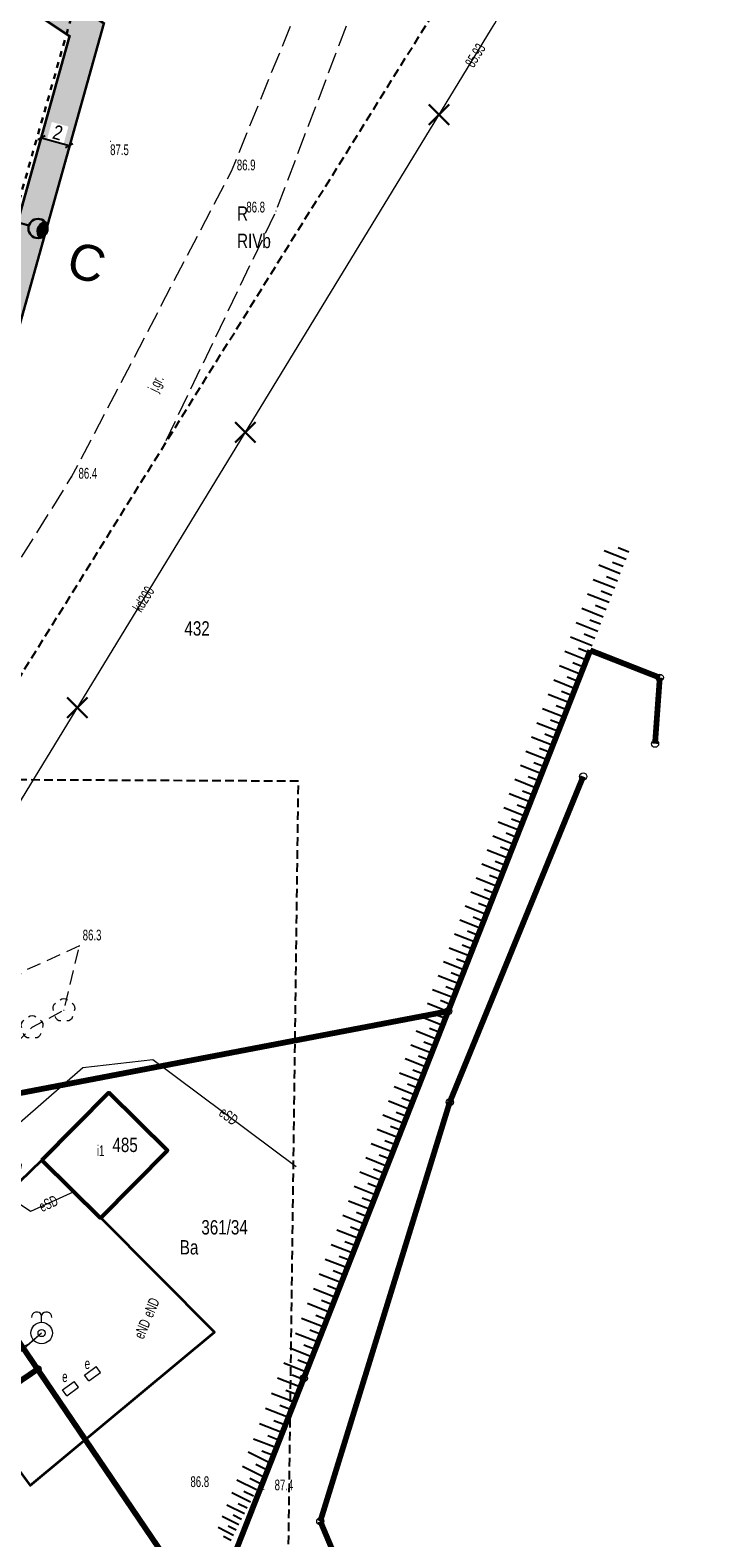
# Model space of a CAD drawing. Header units: metres. Extents: x 6539540 to 6543249, y 5894370 to 5895874.
# Tile 11 of 91: x 6541857 to 6541904, y 5894975 to 5895080. Entities that reach past the tile are written whole.
import ezdxf
from ezdxf.enums import TextEntityAlignment as Align

# ---------------------------------------------------------------- set-up
doc = ezdxf.new("R2010")
doc.units = ezdxf.units.M
for name, pattern in [('0.4_0.4', [0.8, 0.4, -0.4]), ('0.5_0.5', [1, 0.5, -0.5]), ('1.0_0.5', [1.5, 1, -0.5]), ('1.5_0.5', [2, 1.5, -0.5]), ('2', [0.9, 0.6, -0.3]), ('egkk-500', [2, 1.5, -0.5]), ('egug-500', [1, 0.5, -0.5])]:
    doc.linetypes.add(name, pattern=pattern)
for name, color, linetype in [('000 Inne (niezydentyfikowane)', 7, 'Continuous'), ('202-punkt graniczny', 7, 'Continuous'), ('203-punkt graniczny', 7, 'Continuous'), ('209-oznaczenie konturu klasyfikacyjnego', 7, 'Continuous'), ('210-oznaczenie konturu użytku gruntowego', 7, 'Continuous'), ('211-numer działki ewidencyjnej', 7, 'Continuous'), ('217-kontur klasyfikacyjny', 7, 'Continuous'), ('218-kontur użytku gruntowego', 7, 'Continuous'), ('219-działka ewidencyjna', 7, 'Continuous'), ('312-budynek ewidencyjny', 7, 'Continuous'), ('312-oznaczenie budynku ewidencyjnego', 7, 'Continuous'), ('312-oznaczenie budynku ewidencyjnego-Atr117', 7, 'Continuous'), ('_rozbiórki', 1, 'Continuous'), ('drzewo liściaste', 7, 'Continuous'), ('jezdnia', 7, 'Continuous'), ('jezdnia-Atr17', 7, 'Continuous'), ('ogrodzenie trwałe', 7, 'Continuous'), ('pikieta naturalna', 7, 'Continuous'), ('pikieta naturalna-Atr2', 7, 'Continuous'), ('przewód elektroenergetyczny podziemny', 7, 'Continuous'), ('przewód elektroenergetyczny podziemny-Atr1', 7, 'Continuous'), ('przewód kanalizacyjny', 7, 'Continuous'), ('przewód kanalizacyjny-Atr1', 7, 'Continuous'), ('przewód wodociągowy', 7, 'Continuous'), ('Punkt budynku', 7, 'Continuous'), ('rzędna-Atr2', 7, 'Continuous'), ('studnia głębinowa', 7, 'Continuous'), ('szafa elektroenergetyczna lub kontener', 7, 'Continuous'), ('szafa elektroenergetyczna lub kontener-Atr17', 7, 'Continuous'), ('zadrzewienie  zakrzewienie', 7, 'Continuous'), ('Zakres', 7, 'Continuous')]:
    doc.layers.add(name, color=color, linetype=linetype)
for name, color, linetype, lineweight in [('_dr opis', 7, 'Continuous', 25), ('_dr_kreskowanie chodnik', 40, 'Continuous', 5), ('_dr_obrzeże 8x30', 210, 'Continuous', 30), ('IE - SŁUP', 1, 'Continuous', 30), ('IE - SŁUP 150W', 1, 'Continuous', 30)]:
    doc.layers.add(name, color=color, linetype=linetype, lineweight=lineweight)
doc.styles.add('DR_Arial', font='arial.ttf', dxfattribs={"width": 0.8})
doc.linetypes.add('902-500', pattern='A,3.75,0,[1,ksztalty.shx,S=0.5,R=0,X=0,Y=0],3.75', length=7.5)
doc.dimstyles.new('DR_PZT', dxfattribs={"dimtxt": 2, "dimasz": 0.8, "dimexe": 0, "dimexo": 0, "dimgap": 0.3, "dimtad": 1, "dimzin": 0, "dimtxsty": 'DR_Arial', "dimblk": 'OBLIQUE', "dimcen": 2.5, "dimse1": 1, "dimse2": 1, "dimclrd": 256, "dimclre": 256, "dimclrt": 256, "dimadec": 0, "dimazin": 0, "dimtfac": 1, "dimtmove": 0, "dimatfit": 3, "dimfxl": 1, "dimtfill": 1, "dimtfillclr": 256, "dimlwd": -1, "dimlwe": -1, "dimarcsym": 0})

# ---------------------------------------------------------------- blocks, each defined once
blk = doc.blocks.new('PW01')
at = {"linetype": 'Continuous', "lineweight": 13}
h = blk.add_hatch(color=0, dxfattribs=at)
edge = h.paths.add_edge_path()
edge.add_arc((0, 0), 0.045, 0, 360)
blk = doc.blocks.new('_OBLIQUE')
at = {"color": 0, "linetype": 'ByBlock'}
blk.add_line((-0.5, -0.5), (0.5, 0.5), dxfattribs=at)
blk = doc.blocks.new('*D152')
at = {"layer": '_dr opis', "transparency": 16777216}
blk.add_line((6541857.67, 5895072.13), (6541859.6, 5895071.59), dxfattribs=at)
at = {"layer": 'Defpoints', "color": 0, "transparency": 16777216}
blk.add_point((6541857.67, 5895072.13), dxfattribs=at)
at = {"layer": '_dr opis', "transparency": 16777216, "xscale": 0.4, "yscale": 0.4, "zscale": 0.4}
for p, rotation in [((6541857.67, 5895072.13), 164.3651225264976), ((6541859.6, 5895071.59), 344.3651225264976)]:
    blk.add_blockref('_OBLIQUE', p, dxfattribs=dict(at, rotation=rotation))
at = {"layer": '_dr opis', "transparency": 16777216, "insert": (6541858.81, 5895072.49), "char_height": 1, "attachment_point": 5, "rotation": 344.3651, "style": 'DR_Arial', "bg_fill": 3, "box_fill_scale": 1.1, "bg_fill_color": 256, "bg_fill_true_color": 13158600, "bg_fill_transparency": 0}
blk.add_mtext('2', dxfattribs=at)
at = {"layer": 'Defpoints', "color": 0, "transparency": 16777216}
blk.add_point((6541859.6, 5895071.59), dxfattribs=at)
blk.add_point((6541859.6, 5895071.59), dxfattribs=at)
blk = doc.blocks.new('PUNKTBUD')
at = {"color": 0}
blk.add_circle((0, 0), 0.045, dxfattribs=at)
blk = doc.blocks.new('202')
at = {"color": 0, "linetype": 'Continuous', "lineweight": 0}
blk.add_circle((0, 0), 0.25, dxfattribs=at)
blk = doc.blocks.new('203')
at = {"linetype": 'Continuous', "lineweight": 0}
h = blk.add_hatch(color=0, dxfattribs=at)
edge = h.paths.add_edge_path()
edge.add_arc((0, 0), 0.045, 0, 360)
blk = doc.blocks.new('US18')
at = {"color": 0, "linetype": 'Continuous', "lineweight": 13}
for p, q in [((-0.5, -0.25), (-0.5, 0.25)), ((-0.5, 0.25), (0.5, 0.25)), ((0.5, -0.25), (0.5, 0.25)), ((-0.5, -0.25), (0.5, -0.25))]:
    blk.add_line(p, q, dxfattribs=at)
blk = doc.blocks.new('US14')
at = {"color": 0, "linetype": 'Continuous', "lineweight": 13}
blk.add_line((0, 0.75), (0, 1.25), dxfattribs=at)
for radius in [0.75, 0.25]:
    blk.add_circle((0, 0), radius, dxfattribs=at)
for centre, start, end in [((-0.338, 1.089), 25.501, 180), ((0.339, 1.089), 360, 154.598)]:
    blk.add_arc(centre, 0.375, start, end, dxfattribs=at)
blk = doc.blocks.new('OP021')
at = {"linetype": 'Continuous', "lineweight": 13}
h = blk.add_hatch(color=0, dxfattribs=at)
edge = h.paths.add_edge_path()
edge.add_arc((0, 0), 0.05, 0, 360)
at = {"color": 0, "linetype": 'Continuous', "lineweight": 13}
for centre, start, end in [((-0.38, 0.124), 121.308, 202.548), ((0, 0.4), 49.272, 130.728), ((0.38, 0.124), 337.452, 58.692), ((-0.235, -0.324), 193.221, 274.871), ((0.235, -0.324), 265.129, 346.779)]:
    blk.add_arc(centre, 0.4, start, end, dxfattribs=at)
blk = doc.blocks.new('slup pojedynczy')
at = {"layer": 'IE - SŁUP 150W', "ltscale": 0.75}
h = blk.add_hatch(color=256, dxfattribs=at)
edge = h.paths.add_edge_path()
edge.add_arc((4596208.01, 5925834.05), 0.338, 0, 360)
h = blk.add_hatch(color=256, dxfattribs=at)
edge = h.paths.add_edge_path()
edge.add_arc((4596208.01, 5925831.13), 0.792, 30, 150)
edge.add_arc((4596208.01, 5925831.92), 0.792, 210, 330)
for p, q in [((4596207.67, 5925834.05), (4596208.35, 5925834.05)), ((4596208.01, 5925833.71), (4596208.01, 5925834.38)), ((4596208.01, 5925832.71), (4596208.01, 5925833.71))]:
    blk.add_line(p, q, dxfattribs=at)
for centre, radius in [((4596208.01, 5925834.05), 0.338), ((4596208.01, 5925831.92), 0.792)]:
    blk.add_circle(centre, radius, dxfattribs=at)
for centre, start, end in [((4596208.01, 5925831.13), 30, 150), ((4596208.01, 5925831.92), 210, 330)]:
    blk.add_arc(centre, 0.792, start, end, dxfattribs=at)

msp = doc.modelspace()

# ---------------------------------------------------------------- hatches: boundary and pattern name
at = {"layer": '_dr_kreskowanie chodnik'}
h = msp.add_hatch(color=256, dxfattribs=at)
h.dxf.hatch_style = 1
h.paths.add_polyline_path([(6541832.04, 5895006.25), (6541833.5, 5895004.884), (6541844.097, 5895016.209), (6541861.974, 5895080.084), (6541857.824, 5895082.874), (6541856.708, 5895081.214), (6541859.658, 5895079.231), (6541842.303, 5895017.219)])

# ---------------------------------------------------------------- linework, layer by layer
at = {"layer": '000 Inne (niezydentyfikowane)', "color": 7, "linetype": 'Continuous', "lineweight": 25, "flags": 128}
for points in [[(6541898.36, 5895042.78), (6541896.85, 5895043.37)], [(6541898.56, 5895043.28), (6541897.81, 5895043.58)], [(6541897.96, 5895041.78), (6541896.46, 5895042.37)], [(6541898.16, 5895042.28), (6541897.41, 5895042.57)], [(6541897.57, 5895040.77), (6541896.07, 5895041.36)], [(6541897.77, 5895041.27), (6541897.01, 5895041.57)], [(6541897.18, 5895039.77), (6541895.67, 5895040.36)], [(6541897.37, 5895040.27), (6541896.62, 5895040.57)], [(6541896.78, 5895038.77), (6541895.28, 5895039.36)], [(6541896.98, 5895039.27), (6541896.23, 5895039.57)], [(6541896.39, 5895037.77), (6541894.89, 5895038.36)], [(6541896.59, 5895038.27), (6541895.84, 5895038.56)], [(6541896, 5895036.77), (6541894.5, 5895037.36)], [(6541895.8, 5895036.27), (6541895.05, 5895036.57)], [(6541896.19, 5895037.27), (6541895.44, 5895037.57)], [(6541895.6, 5895035.77), (6541894.11, 5895036.36)], [(6541895.41, 5895035.28), (6541894.66, 5895035.57)], [(6541895.21, 5895034.78), (6541893.72, 5895035.37)], [(6541895.02, 5895034.28), (6541894.27, 5895034.58)], [(6541894.43, 5895032.79), (6541892.94, 5895033.38)], [(6541894.82, 5895033.78), (6541893.33, 5895034.37)], [(6541894.63, 5895033.29), (6541893.88, 5895033.58)], [(6541894.04, 5895031.8), (6541892.55, 5895032.39)], [(6541894.23, 5895032.3), (6541893.49, 5895032.59)], [(6541893.65, 5895030.81), (6541892.16, 5895031.39)], [(6541893.84, 5895031.31), (6541893.1, 5895031.6)], [(6541893.26, 5895029.82), (6541891.78, 5895030.41)], [(6541893.45, 5895030.32), (6541892.71, 5895030.61)], [(6541892.87, 5895028.83), (6541891.39, 5895029.42)], [(6541893.07, 5895029.33), (6541892.33, 5895029.62)], [(6541892.48, 5895027.85), (6541891.01, 5895028.43)], [(6541892.68, 5895028.34), (6541891.94, 5895028.63)], [(6541892.1, 5895026.86), (6541890.62, 5895027.45)], [(6541892.29, 5895027.36), (6541891.55, 5895027.65)], [(6541891.71, 5895025.88), (6541890.23, 5895026.46)], [(6541891.9, 5895026.37), (6541891.16, 5895026.66)], [(6541891.32, 5895024.9), (6541889.85, 5895025.48)], [(6541891.52, 5895025.39), (6541890.78, 5895025.68)], [(6541890.94, 5895023.92), (6541889.47, 5895024.5)], [(6541891.13, 5895024.41), (6541890.39, 5895024.7)], [(6541890.55, 5895022.94), (6541889.08, 5895023.52)], [(6541890.74, 5895023.43), (6541890.01, 5895023.72)], [(6541890.17, 5895021.96), (6541888.7, 5895022.54)], [(6541890.36, 5895022.45), (6541889.63, 5895022.74)], [(6541889.78, 5895020.99), (6541888.32, 5895021.56)], [(6541889.59, 5895020.5), (6541888.86, 5895020.79)], [(6541889.97, 5895021.47), (6541889.24, 5895021.76)], [(6541889.4, 5895020.01), (6541887.94, 5895020.59)], [(6541889.21, 5895019.53), (6541888.48, 5895019.81)], [(6541889.02, 5895019.04), (6541887.56, 5895019.61)], [(6541888.82, 5895018.55), (6541888.09, 5895018.84)], [(6541888.25, 5895017.1), (6541886.79, 5895017.67)], [(6541888.63, 5895018.07), (6541887.17, 5895018.64)], [(6541888.44, 5895017.58), (6541887.71, 5895017.87)], [(6541887.87, 5895016.13), (6541886.42, 5895016.7)], [(6541888.06, 5895016.61), (6541887.33, 5895016.9)], [(6541887.49, 5895015.16), (6541886.04, 5895015.73)], [(6541887.68, 5895015.64), (6541886.95, 5895015.93)], [(6541887.11, 5895014.19), (6541885.66, 5895014.76)], [(6541887.3, 5895014.68), (6541886.57, 5895014.96)], [(6541886.73, 5895013.23), (6541885.28, 5895013.8)], [(6541886.92, 5895013.71), (6541886.19, 5895014)], [(6541886.35, 5895012.26), (6541884.9, 5895012.83)], [(6541886.54, 5895012.75), (6541885.81, 5895013.03)], [(6541885.97, 5895011.3), (6541884.53, 5895011.87)], [(6541886.16, 5895011.78), (6541885.44, 5895012.07)], [(6541885.59, 5895010.34), (6541884.15, 5895010.91)], [(6541885.78, 5895010.82), (6541885.06, 5895011.1)], [(6541885.21, 5895009.37), (6541883.76, 5895009.94)], [(6541885.4, 5895009.86), (6541884.68, 5895010.14)], [(6541884.83, 5895008.41), (6541883.38, 5895008.98)], [(6541884.64, 5895007.92), (6541883.91, 5895008.21)], [(6541885.02, 5895008.89), (6541884.29, 5895009.18)], [(6541884.45, 5895007.43), (6541882.99, 5895008.01)], [(6541884.26, 5895006.95), (6541883.53, 5895007.23)], [(6541884.06, 5895006.46), (6541882.6, 5895007.03)], [(6541883.87, 5895005.97), (6541883.14, 5895006.26)], [(6541883.29, 5895004.5), (6541881.82, 5895005.08)], [(6541883.68, 5895005.48), (6541882.21, 5895006.06)], [(6541883.49, 5895004.99), (6541882.75, 5895005.28)], [(6541882.9, 5895003.51), (6541881.43, 5895004.09)], [(6541883.1, 5895004), (6541882.36, 5895004.29)], [(6541882.52, 5895002.52), (6541881.03, 5895003.11)], [(6541882.71, 5895003.02), (6541881.97, 5895003.31)], [(6541882.12, 5895001.53), (6541880.63, 5895002.11)], [(6541882.32, 5895002.03), (6541881.58, 5895002.32)], [(6541881.73, 5895000.53), (6541880.24, 5895001.12)], [(6541881.93, 5895001.03), (6541881.18, 5895001.32)], [(6541881.34, 5894999.53), (6541879.84, 5895000.12)], [(6541881.54, 5895000.03), (6541880.79, 5895000.33)], [(6541880.94, 5894998.53), (6541879.44, 5894999.12)], [(6541881.14, 5894999.03), (6541880.39, 5894999.33)], [(6541880.55, 5894997.52), (6541879.04, 5894998.12)], [(6541880.75, 5894998.03), (6541879.99, 5894998.32)], [(6541880.15, 5894996.51), (6541878.64, 5894997.11)], [(6541880.35, 5894997.02), (6541879.59, 5894997.32)], [(6541879.75, 5894995.5), (6541878.23, 5894996.1)], [(6541879.95, 5894996.01), (6541879.19, 5894996.3)], [(6541879.35, 5894994.48), (6541877.83, 5894995.08)], [(6541879.55, 5894994.99), (6541878.79, 5894995.29)], [(6541878.95, 5894993.46), (6541877.42, 5894994.06)], [(6541879.15, 5894993.97), (6541878.39, 5894994.27)], [(6541878.55, 5894992.43), (6541877.01, 5894993.04)], [(6541878.75, 5894992.95), (6541877.98, 5894993.25)], [(6541878.14, 5894991.41), (6541876.6, 5894992.01)], [(6541878.35, 5894991.92), (6541877.58, 5894992.22)], [(6541877.74, 5894990.37), (6541876.19, 5894990.98)], [(6541877.94, 5894990.89), (6541877.17, 5894991.19)], [(6541877.33, 5894989.34), (6541875.78, 5894989.95)], [(6541877.53, 5894989.86), (6541876.76, 5894990.16)], [(6541876.92, 5894988.3), (6541875.36, 5894988.91)], [(6541877.13, 5894988.82), (6541876.35, 5894989.13)], [(6541876.51, 5894987.26), (6541874.95, 5894987.87)], [(6541876.72, 5894987.78), (6541875.94, 5894988.09)], [(6541876.1, 5894986.21), (6541874.53, 5894986.83)], [(6541876.31, 5894986.73), (6541875.52, 5894987.04)], [(6541875.69, 5894985.16), (6541874.11, 5894985.78)], [(6541875.89, 5894985.69), (6541875.11, 5894986)], [(6541875.27, 5894984.11), (6541873.69, 5894984.73)], [(6541875.48, 5894984.63), (6541874.69, 5894984.94)], [(6541874.86, 5894983.05), (6541873.27, 5894983.67)], [(6541875.06, 5894983.58), (6541874.27, 5894983.89)], [(6541874.44, 5894981.99), (6541872.85, 5894982.62)], [(6541874.65, 5894982.52), (6541873.85, 5894982.83)], [(6541874.02, 5894980.93), (6541872.42, 5894981.55)], [(6541874.23, 5894981.46), (6541873.43, 5894981.77)], [(6541873.58, 5894979.88), (6541872.06, 5894980.65)], [(6541873.81, 5894980.4), (6541873.01, 5894980.71)], [(6541873.1, 5894978.92), (6541871.66, 5894979.64)], [(6541872.86, 5894978.46), (6541872.17, 5894978.81)], [(6541873.34, 5894979.4), (6541872.6, 5894979.77)], [(6541872.21, 5894977.15), (6541870.92, 5894977.8)], [(6541872.64, 5894978.01), (6541871.28, 5894978.69)], [(6541872.42, 5894977.58), (6541871.76, 5894977.91)], [(6541871.8, 5894976.34), (6541870.58, 5894976.95)], [(6541872, 5894976.74), (6541871.37, 5894977.05)], [(6541871.41, 5894975.57), (6541870.26, 5894976.15)], [(6541871.6, 5894975.95), (6541871.01, 5894976.25)], [(6541871.04, 5894974.84), (6541869.96, 5894975.39)], [(6541870.87, 5894974.49), (6541870.34, 5894974.76)], [(6541871.22, 5894975.2), (6541870.67, 5894975.48)]]:
    msp.add_lwpolyline(points, dxfattribs=at)
at = {"layer": '217-kontur klasyfikacyjny', "color": 92, "linetype": 'egkk-500', "lineweight": 18, "flags": 128}
for points in [[(6541885.98, 5895011.33), (6541895.87, 5895036.45)], [(6541895.87, 5895036.45), (6541885.98, 5895011.33)], [(6541845.71, 5895003.63), (6541885.98, 5895011.33)], [(6541885.98, 5895011.33), (6541875.93, 5894985.78)], [(6541875.93, 5894985.78), (6541869.28, 5894968.89)]]:
    msp.add_lwpolyline(points, dxfattribs=at)
at = {"layer": '218-kontur użytku gruntowego', "color": 3, "linetype": 'egug-500', "lineweight": 18, "flags": 128}
for points in [[(6541885.98, 5895011.33), (6541895.87, 5895036.45)], [(6541895.87, 5895036.45), (6541885.98, 5895011.33)], [(6541885.98, 5895011.33), (6541845.71, 5895003.63)], [(6541845.71, 5895003.63), (6541885.98, 5895011.33)], [(6541875.93, 5894985.78), (6541885.98, 5895011.33)], [(6541885.98, 5895011.33), (6541875.93, 5894985.78)], [(6541845.71, 5895003.63), (6541857.4, 5894986.41)], [(6541857.4, 5894986.41), (6541845.71, 5895003.63)], [(6541857.4, 5894986.41), (6541869.28, 5894968.89)], [(6541869.28, 5894968.89), (6541857.4, 5894986.41)], [(6541869.28, 5894968.89), (6541875.93, 5894985.78)], [(6541875.93, 5894985.78), (6541869.28, 5894968.89)]]:
    msp.add_lwpolyline(points, dxfattribs=at)
at = {"layer": '219-działka ewidencyjna', "color": 84, "linetype": '0.5_0.5', "lineweight": 18, "const_width": 0.4, "flags": 128}
for points in [[(6541895.87, 5895036.45), (6541885.98, 5895011.33)], [(6541900.71, 5895034.55), (6541895.87, 5895036.45)], [(6541900.71, 5895034.55), (6541900.38, 5895029.95)], [(6541895.38, 5895027.67), (6541886.09, 5895005)], [(6541885.98, 5895011.33), (6541845.71, 5895003.63)], [(6541885.98, 5895011.33), (6541875.93, 5894985.78)], [(6541886.09, 5895005), (6541877.08, 5894975.83)], [(6541857.4, 5894986.41), (6541845.71, 5895003.63)], [(6541857.4, 5894986.41), (6541842.65, 5894976.41)], [(6541869.28, 5894968.89), (6541857.4, 5894986.41)], [(6541875.93, 5894985.78), (6541869.28, 5894968.89)], [(6541888.52, 5894948.67), (6541877.08, 5894975.83)]]:
    msp.add_lwpolyline(points, dxfattribs=at)
at = {"layer": '312-budynek ewidencyjny', "color": 7, "linetype": 'Continuous', "lineweight": 50, "flags": 128}
for points in [[(6541857.7, 5895000.96), (6541862.36, 5895005.68)], [(6541862.36, 5895005.68), (6541866.45, 5895001.64)], [(6541861.78, 5894996.92), (6541857.7, 5895000.96)], [(6541866.45, 5895001.64), (6541861.78, 5894996.92)]]:
    msp.add_lwpolyline(points, dxfattribs=at)
at = {"layer": '_dr_obrzeże 8x30', "lineweight": 5, "flags": 128}
for points in [[(6541857.824, 5895082.874), (6541861.974, 5895080.084), (6541844.097, 5895016.209), (6541833.5, 5895004.884)], [(6541857.869, 5895082.94), (6541862.066, 5895080.118), (6541844.169, 5895016.169), (6541833.559, 5895004.829)], [(6541855.463, 5895082.051), (6541855.419, 5895081.984), (6541859.565, 5895079.197), (6541844.294, 5895024.631)], [(6541855.463, 5895082.051), (6541859.658, 5895079.231), (6541844.367, 5895024.595)]]:
    msp.add_lwpolyline(points, dxfattribs=at)
at = {"layer": '_rozbiórki', "lineweight": 30, "flags": 128}
for points in [[(6541884.644, 5895074.451), (6541886.058, 5895073.037)], [(6541886.058, 5895074.451), (6541884.644, 5895073.037)], [(6541871.156, 5895052.342), (6541872.57, 5895050.928)], [(6541872.57, 5895052.342), (6541871.156, 5895050.928)], [(6541859.459, 5895033.167), (6541860.873, 5895031.753)], [(6541860.873, 5895033.167), (6541859.459, 5895031.753)]]:
    msp.add_lwpolyline(points, dxfattribs=at)
at = {"layer": 'jezdnia', "color": 7, "linetype": '1.5_0.5', "lineweight": 18, "flags": 128}
msp.add_lwpolyline([(6541848.88, 5895031.06), (6541859.77, 5895048.52), (6541870.9, 5895069.8), (6541876.17, 5895082.76), (6541879.54, 5895081.64), (6541873.99, 5895067.03), (6541866.062, 5895050.484)], dxfattribs=at)
at = {"layer": 'ogrodzenie trwałe', "color": 7, "linetype": '902-500', "lineweight": 35, "flags": 128}
for points in [[(6541857.7, 5895000.96), (6541847.34, 5894990.94), (6541849.11, 5894988.73)], [(6541852.3, 5894984.57), (6541856.89, 5894978.33), (6541869.72, 5894988.98), (6541861.81, 5894996.95)]]:
    msp.add_lwpolyline(points, dxfattribs=at)
at = {"layer": 'przewód elektroenergetyczny podziemny', "color": 1, "linetype": 'Continuous', "lineweight": 18, "flags": 128}
msp.add_lwpolyline([(6541859.93, 5894998.75), (6541856.91, 5894997.38), (6541855.78, 5894998.15), (6541856.29, 5895000.65), (6541854.94, 5895001.81), (6541855.08, 5895002.64), (6541860.54, 5895007.41), (6541865.43, 5895007.98), (6541875.4, 5895000.52)], dxfattribs=at)
at = {"layer": 'przewód wodociągowy', "color": 5, "linetype": 'Continuous', "lineweight": 18, "flags": 128}
for points in [[(6541857.68, 5894988.93), (6541856.82, 5894988.18), (6541853.65, 5894986.67), (6541839.57, 5894979.08), (6541839.33, 5894978.95), (6541838.94, 5894978.69)], [(6541845.39, 5894978.04), (6541857.68, 5894988.93)]]:
    msp.add_lwpolyline(points, dxfattribs=at)
at = {"layer": 'zadrzewienie  zakrzewienie', "color": 7, "linetype": '1.0_0.5', "lineweight": 18, "flags": 128}
msp.add_lwpolyline([(6541860.32, 5895015.88), (6541856.38, 5895014.09), (6541853.92, 5895011.6), (6541848.05, 5895005.85), (6541849.2, 5895001.87), (6541850.83, 5895003.27), (6541852.7, 5895005.57), (6541854.44, 5895007.68), (6541857.02, 5895010.22), (6541859.23, 5895011.4)], close=True, dxfattribs=at)
at = {"layer": 'Zakres', "color": 5, "linetype": '2', "lineweight": 25, "flags": 128}
for points in [[(6541938.62, 5895313.18), (6541912.96, 5895235.17), (6541870.71, 5895162.99), (6541810.21, 5895062.53), (6541777.05, 5895047.89), (6541830.67, 5894972.22), (6541843.02, 5895013.5), (6541885, 5895080.88), (6541918.51, 5895144.38), (6541965.96, 5895211.67), (6541999.83, 5895303.74)], [(6541938.62, 5895313.18), (6541912.96, 5895235.17), (6541870.71, 5895162.99), (6541810.21, 5895062.53), (6541777.05, 5895047.89), (6541830.67, 5894972.22), (6541843.02, 5895013.5), (6541885, 5895080.88), (6541918.51, 5895144.38), (6541965.96, 5895211.67), (6541999.83, 5895303.74)], [(6541938.62, 5895313.18), (6541912.96, 5895235.17), (6541870.71, 5895162.99), (6541810.21, 5895062.53), (6541777.05, 5895047.89), (6541830.67, 5894972.22), (6541843.02, 5895013.5), (6541885, 5895080.88), (6541918.51, 5895144.38), (6541965.96, 5895211.67), (6541999.83, 5895303.74)], [(6541938.62, 5895313.18), (6541912.96, 5895235.17), (6541870.71, 5895162.99), (6541810.21, 5895062.53), (6541777.05, 5895047.89), (6541830.67, 5894972.22), (6541843.02, 5895013.5), (6541885, 5895080.88), (6541918.51, 5895144.38), (6541965.96, 5895211.67), (6541999.83, 5895303.74)], [(6541799.19, 5895027.7), (6541799.01, 5894945.85), (6541874.51, 5894946.2), (6541875.56, 5895027.34)]]:
    msp.add_lwpolyline(points, close=True, dxfattribs=at)

# ---------------------------------------------------------------- block references
at = {"layer": '202-punkt graniczny', "color": 7, "linetype": 'Continuous', "lineweight": 18}
for p in [(6541900.71, 5895034.55), (6541900.38, 5895029.95), (6541895.38, 5895027.67), (6541885.98, 5895011.33), (6541886.09, 5895005), (6541857.4, 5894986.41), (6541875.93, 5894985.78), (6541877.08, 5894975.83)]:
    msp.add_blockref('202', p, dxfattribs=at)
at = {"layer": '203-punkt graniczny', "color": 7, "linetype": 'Continuous', "lineweight": 18}
msp.add_blockref('203', (6541895.87, 5895036.45), dxfattribs=at)
at = {"layer": 'drzewo liściaste', "color": 94, "linetype": 'Continuous', "lineweight": 18}
for p in [(6541859.23, 5895011.4), (6541857.02, 5895010.22)]:
    msp.add_blockref('OP021', p, dxfattribs=at)
at = {"layer": 'IE - SŁUP', "xscale": -0.84375, "yscale": 0.8437500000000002, "zscale": 0.84375, "rotation": 72.854474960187}
msp.add_blockref('slup pojedynczy', (12462825.043, 8126797.228), dxfattribs=at)
at = {"layer": 'pikieta naturalna', "color": 7, "linetype": 'Continuous', "lineweight": 13}
for p in [(6541862.47, 5895071.88), (6541870.9, 5895069.8), (6541873.99, 5895067.03), (6541859.77, 5895048.52), (6541860.32, 5895015.88), (6541871.54, 5894978.54), (6541873.15, 5894978.04)]:
    msp.add_blockref('PW01', p, dxfattribs=at)
at = {"layer": 'Punkt budynku', "color": 5, "linetype": 'Continuous', "lineweight": 18}
for p in [(6541862.36, 5895005.68), (6541857.7, 5895000.96), (6541866.45, 5895001.64), (6541861.78, 5894996.92)]:
    msp.add_blockref('PUNKTBUD', p, dxfattribs=at)
at = {"layer": 'studnia głębinowa', "color": 7, "linetype": 'Continuous', "lineweight": 18}
msp.add_blockref('US14', (6541857.68, 5894988.93), dxfattribs=at)
at = {"layer": 'szafa elektroenergetyczna lub kontener', "color": 1, "linetype": 'Continuous', "lineweight": 18}
for p, rotation in [((6541861.22, 5894986.1), 35.91), ((6541859.69, 5894985.06), 36.119)]:
    msp.add_blockref('US18', p, dxfattribs=dict(at, rotation=rotation))

# ---------------------------------------------------------------- texts
at = {"layer": '209-oznaczenie konturu klasyfikacyjnego', "color": 3, "linetype": 'Continuous', "lineweight": 18, "width": 0.79}
msp.add_text('RIVb', height=1, dxfattribs=at).set_placement((6541871.29, 5895065.45), align=Align.TOP_LEFT)
at = {"layer": '210-oznaczenie konturu użytku gruntowego', "color": 3, "linetype": 'Continuous', "lineweight": 18, "width": 0.79}
for s, p in [('R', (6541871.29, 5895066.35)), ('Ba', (6541867.3, 5894994.4))]:
    msp.add_text(s, height=1, dxfattribs=at).set_placement(p)
at = {"layer": '211-numer działki ewidencyjnej', "color": 7, "linetype": 'Continuous', "lineweight": 18, "width": 0.79}
for s, p in [('432', (6541867.622, 5895037.477)), ('361/34', (6541868.8, 5894995.79))]:
    msp.add_text(s, height=1, dxfattribs=at).set_placement(p)
at = {"layer": '312-oznaczenie budynku ewidencyjnego', "color": 7, "linetype": 'Continuous', "lineweight": 18, "width": 0.79}
msp.add_text('485', height=1, dxfattribs=at).set_placement((6541862.61, 5895002.53), align=Align.TOP_LEFT)
at = {"layer": '312-oznaczenie budynku ewidencyjnego-Atr117', "color": 7, "width": 0.667}
msp.add_text('i1', height=0.75, dxfattribs=at).set_placement((6541861.79, 5895001.62), align=Align.MIDDLE_CENTER)
at = {"layer": '_dr opis', "insert": (6541852.844, 5895066.974), "char_height": 2.5, "attachment_point": 1, "rotation": 344.36512}
msp.add_mtext_dynamic_manual_height_columns('{\\fArial|b0|i0|c238|p34;C     C}', width=20.2631, gutter_width=12.5, heights=[0], dxfattribs=at)
at = {"layer": 'jezdnia-Atr17', "color": 7, "width": 0.667}
msp.add_text('j.gr.', height=0.75, rotation=64.399, dxfattribs=at).set_placement((6541865.73, 5895054.37))
msp.add_text('j.gr.', height=0.75, rotation=64.399, dxfattribs=at).set_placement((6541865.73, 5895054.37))
at = {"layer": 'pikieta naturalna-Atr2', "color": 7, "width": 0.667}
for s, p in [('87.5', (6541862.45, 5895070.92, 87.5)), ('86.9', (6541871.27, 5895069.86, 86.9)), ('86.8', (6541871.93, 5895066.93, 86.8)), ('86.4', (6541860.25, 5895048.4, 86.4)), ('86.3', (6541860.54, 5895016.26)), ('86.8', (6541868.04, 5894978.21)), ('87.4', (6541873.9, 5894977.98))]:
    msp.add_text(s, height=0.75, dxfattribs=at).set_placement(p)
at = {"layer": 'przewód elektroenergetyczny podziemny-Atr1', "color": 1, "width": 0.667}
for s, rotation, p in [('eSD', -36.806, (6541870.18, 5895004.42)), ('eSD', 24.401, (6541857.56, 5894997.68)), ('eND', 67.007, (6541865.05, 5894990.09)), ('eND', 67.007, (6541864.42, 5894988.6))]:
    msp.add_text(s, height=0.75, rotation=rotation, dxfattribs=at).set_placement(p, align=Align.MIDDLE_LEFT)
at = {"layer": 'przewód kanalizacyjny-Atr1', "color": 34, "width": 0.667}
msp.add_text('kd200', height=0.75, rotation=58.615, dxfattribs=at).set_placement((6541864.3, 5895039.24), align=Align.MIDDLE_LEFT)
at = {"layer": 'rzędna-Atr2', "color": 34, "width": 0.667}
msp.add_text('85.93', height=0.75, rotation=58.625, dxfattribs=at).set_placement((6541887.43, 5895077.15), align=Align.MIDDLE_LEFT)
at = {"layer": 'szafa elektroenergetyczna lub kontener-Atr17', "color": 1, "width": 0.667}
for p in [(6541860.68, 5894986.43), (6541859.11, 5894985.52)]:
    msp.add_text('e', height=0.75, dxfattribs=at).set_placement(p)

# ---------------------------------------------------------------- next in the draw order: dimensions: what is measured, and where the dimension line sits
at = {"layer": '_dr opis'}
dim = msp.add_aligned_dim(p1=(6541857.67, 5895072.127), p2=(6541859.596, 5895071.588), distance=0, text='2', dimstyle='DR_PZT', override={"dimscale": 0.5}, dxfattribs=at)
dim.commit()
dim.dimension.update_dxf_attribs({"geometry": '*D152', "text_midpoint": (6541858.809, 5895072.485)})

# ---------------------------------------------------------------- next in the draw order: linework, layer by layer
at = {"layer": 'IE - SŁUP', "linetype": '0.4_0.4', "elevation": 86.721, "flags": 128}
msp.add_lwpolyline([(6541844.862, 5895027.715), (6541850.479, 5895047.499), (6541855.716, 5895066.345), (6541860.078, 5895081.68), (6541851.522, 5895089.058), (6541866.219, 5895115.237), (6541880.635, 5895141.622), (6541891.902, 5895161.39), (6541896.419, 5895167.365), (6541916.238, 5895189.875), (6541933.994, 5895214.022), (6541940.817, 5895223.302), (6541948.68, 5895240.126), (6541958.325, 5895268.551)], dxfattribs=at)
at = {"layer": 'przewód kanalizacyjny', "color": 34, "linetype": 'Continuous', "lineweight": 18, "flags": 128}
msp.add_lwpolyline([(6541818.11, 5894980.6), (6541833.21, 5894991.33), (6541836.24, 5894993.24), (6541888.99, 5895079.71), (6541889.22, 5895080.09), (6541889.44, 5895080.47), (6541919.15, 5895131.69), (6541919.37, 5895132.07), (6541919.51, 5895132.49), (6541954.28, 5895235.9), (6541954.43, 5895236.32), (6541954.82, 5895236.55), (6542023.08, 5895278.6), (6542023.47, 5895278.83), (6542023.71, 5895279.95), (6542026.8, 5895293.99), (6542026.88, 5895294.38)], dxfattribs=at)

doc.saveas('drawing.dxf')
